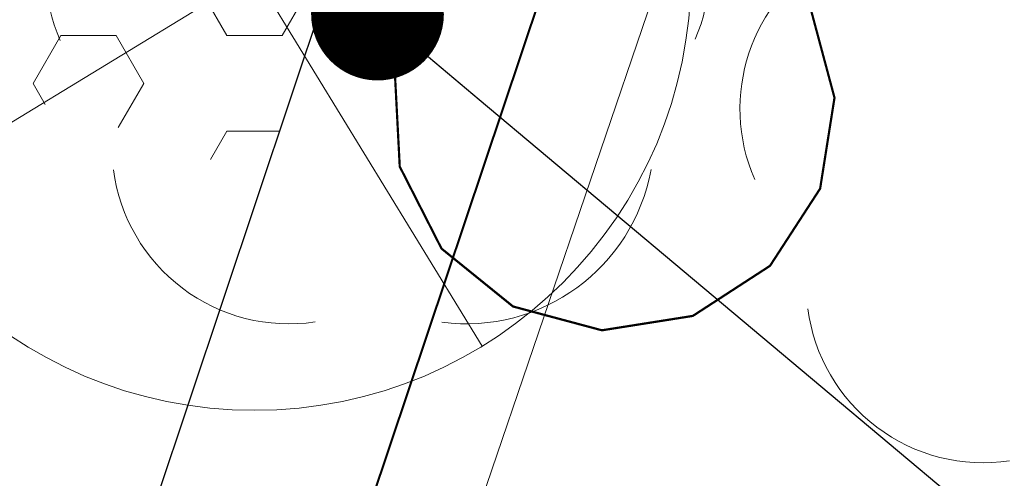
# Model space of a CAD drawing. Header units: metres. Extents: x 6599773 to 13199707, y 5688499 to 11377233.
# Tile 73 of 256: x 6599921.61 to 6599923.84, y 5688754.28 to 5688755.31. Entities that reach past the tile are written whole.
import ezdxf
from ezdxf import colors
from ezdxf.entities.mleader import LeaderData, LeaderLine
from ezdxf.math import Vec2, Vec3

# ---------------------------------------------------------------- set-up
doc = ezdxf.new("R2010")
doc.units = ezdxf.units.M
doc.header["$MEASUREMENT"] = 0
for name, pattern in [('1', [0]), ('9', [1, 0, -1]), ('BTO', [0]), ('BUF', [0]), ('UPT', [0])]:
    doc.linetypes.add(name, pattern=pattern)
doc.layers.get('0').update_dxf_attribs({"linetype": 'CONTINUOUS', "lineweight": 5})
for name, color, linetype, lineweight in [('_kolor chodnik', 50, '1', 0), ('_kolor umocn', 7, '1', 5), ('_kolor zjazdy kostka', 7, '1', 0), ('_kolor ścieżka', 10, '1', 0), ('_linie rozgran', 100, '9', 90), ('_opis drzewa', 7, 'BUF', 25), ('_opiskd', 14, 'CONTINUOUS', 15), ('_row', 150, 'CONTINUOUS', 30), ('_wycinka', 10, 'BUF', 15), ('OTZ_L_1', 7, 'CONTINUOUS', 5), ('OTZ_T_0', 7, 'CONTINUOUS', 13), ('UTTPOM_L_0', 30, 'UPT', 9)]:
    doc.layers.add(name, color=color, linetype=linetype, lineweight=lineweight)
doc.layers.add('_kolor jezdnia', color=7, linetype='1', lineweight=0, true_color=0x00dbdb)
doc.layers.add('_podział mój', color=7, linetype='BTO', lineweight=40, true_color=0xdb70ff)
doc.styles.add('opis drzewa', font='ARIALN.TTF', dxfattribs={"width": 0.7, "height": 1.6})
pattern_1 = [(45, (0, 0), (-0.1767766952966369, 0.1767766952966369), []), (135, (0, 0), (-0.1767766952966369, -0.1767766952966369), [])]

# ---------------------------------------------------------------- blocks, each defined once
blk = doc.blocks.new('ddddd')
at = {"layer": '_wycinka'}
for p, q in [((6600244.106448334, 5690836.218476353), (6600245.135551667, 5690834.535523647)), ((6600245.462476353, 5690835.891551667), (6600243.779523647, 5690834.862448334))]:
    blk.add_line(p, q, dxfattribs=at)
blk.add_circle((6600244.621, 5690835.377), 0.986329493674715, dxfattribs=at)
blk = doc.blocks.new('_Dot')
at = {"color": 0, "linetype": 'ByBlock', "lineweight": -2}
blk.add_line((-0.5, 0), (-1, 0), dxfattribs=at)
at = {"color": 0, "linetype": 'ByBlock', "const_width": 0.5}
blk.add_lwpolyline([(-0.25, 0, 1), (0.25, 0, 1)], format="xyb", close=True, dxfattribs=at)
blk = doc.blocks.new('922')
at = {"layer": 'OTZ_T_0', "color": 0}
blk.add_circle((0, 0), 0.05, dxfattribs=at)
for centre, radius, start, end in [((0, 0.35), 0.4, 50.114, 129.886), ((-0.35, 0.1), 0.4, 119.84816, 203.51949), ((0.35, 0.1), 0.4, 336.88451, 60.15184), ((-0.2, -0.3), 0.4, 187.477, 278.47884), ((0.2, -0.275), 0.425, 262.6459300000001, 349.62892)]:
    blk.add_arc(centre, radius, start, end, dxfattribs=at)
blk = doc.blocks.new('2_OTZK')
at = {"color": 7, "const_width": 0.005000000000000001}
blk.add_lwpolyline([(-0.6431084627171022, 0.6411612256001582), (-0.8175084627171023, 0.5279612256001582), (-1.022908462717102, 0.4954612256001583), (-1.223708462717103, 0.5492612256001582), (-1.385308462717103, 0.6800612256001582), (-1.479708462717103, 0.8653612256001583), (-1.490508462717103, 1.072961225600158), (-1.416008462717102, 1.267061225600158), (-1.269008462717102, 1.414061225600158), (-1.074908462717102, 1.488561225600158), (-0.8673084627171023, 1.477761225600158), (-0.6820084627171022, 1.383361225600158), (-0.5512084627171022, 1.221761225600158), (-0.4974084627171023, 1.020961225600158), (-0.5299084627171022, 0.8155612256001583), (-0.6431084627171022, 0.6411612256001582)], dxfattribs=at)

msp = doc.modelspace()

# ---------------------------------------------------------------- hatches: boundary and pattern name
at = {"layer": '_kolor chodnik'}
h = msp.add_hatch(dxfattribs=at)
h.set_pattern_fill('ANSI37', color=256, scale=2)
h.set_pattern_definition(pattern_1)
h.paths.add_polyline_path([(6599849.938171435, 5688542.085872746), (6599852.232147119, 5688548.938742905), (6599853.573135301, 5688548.489851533), (6599853.827082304, 5688549.248475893), (6599851.793849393, 5688549.929093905), (6599849.895278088, 5688548.982823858), (6599847.823506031, 5688542.793750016)])
edge = h.paths.add_edge_path()
edge.add_line((6600018.106075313, 5689087.454911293), (6600022.42781917, 5689091.229234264))
edge.add_line((6600022.42781917, 5689091.229234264), (6600020.233254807, 5689093.742094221))
edge.add_line((6600020.233254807, 5689093.742094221), (6600017.159471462, 5689091.057656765))
edge.add_arc((6600023.275194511, 5689085.3851404), 8.341433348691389, 137.1531559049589, 148.8016577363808)
edge.add_line((6600016.140105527, 5689089.706021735), (6600018.106075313, 5689087.454911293))
h.paths.add_polyline_path([(6600038.501784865, 5689187.592294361), (6600037.906968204, 5689187.700586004), (6600037.63829624, 5689186.224843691), (6600038.240083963, 5689186.115282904)])
h.paths.add_polyline_path([(6600069.098302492, 5689360.276020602), (6600068.321239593, 5689360.413462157), (6600068.064048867, 5689358.936495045), (6600068.836639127, 5689358.799546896)])
h.paths.add_polyline_path([(6600082.393785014, 5689362.950258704), (6600082.941124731, 5689366.103121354), (6600081.481377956, 5689366.361351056), (6600080.923159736, 5689363.210828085)])
h.paths.add_polyline_path([(6600074.022236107, 5689388.065861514), (6600072.983907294, 5689388.249860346), (6600072.723374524, 5689386.77253894), (6600073.760538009, 5689386.588865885)])
h.paths.add_polyline_path([(6600105.613104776, 5689486.405659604), (6600106.749499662, 5689489.711933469), (6600105.298891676, 5689490.233346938), (6600104.143487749, 5689486.917306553)], flags=17)
h.paths.add_polyline_path([(6600132.519778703, 5689678.737346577), (6600131.761827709, 5689678.896110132), (6600131.444670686, 5689677.429261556), (6600132.212256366, 5689677.269208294)])
h.paths.add_polyline_path([(6600156.649397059, 5689798.7449027), (6600156.48800471, 5689797.958860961), (6600157.450195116, 5689797.757316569), (6600157.615023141, 5689798.542205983)])
h.paths.add_polyline_path([(6600189.055358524, 5689948.643107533), (6600187.902868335, 5689948.884512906), (6600187.600024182, 5689947.417400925), (6600188.748131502, 5689947.176379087)])
edge = h.paths.add_edge_path()
edge.add_line((6600204.459383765, 5690032.969035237), (6600204.153258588, 5690031.227801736))
edge.add_arc((6600202.328347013, 5690027.299936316), 4.331100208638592, 41.85300125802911, 65.08011549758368, ccw=False)
edge.add_arc((6600032.90393149, 5690051.979071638), 174.020003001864, 352.8070218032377, 353.495463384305)
edge.add_arc((6600202.372679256, 5690027.343587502), 5.999999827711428, 55.12102442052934, 69.64815978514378)
edge = h.paths.add_edge_path()
edge.add_line((6600205.046027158, 5690040.265402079), (6600204.972740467, 5690038.483452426))
edge.add_arc((6600203.986269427, 5690044.401803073), 5.999999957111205, 279.4630688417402, 294.9140560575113)
edge.add_line((6600206.513819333, 5690038.960158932), (6600206.607027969, 5690041.030672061))
edge.add_arc((6600203.986269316, 5690044.401803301), 4.270000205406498, 284.3702444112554, 307.86193139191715, ccw=False)
edge = h.paths.add_edge_path()
edge.add_arc((6600203.547470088, 5690044.558759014), 6.446878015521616, 324.4350091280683, 356.2013368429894, ccw=False)
edge.add_arc((6600203.986269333, 5690044.401803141), 6.00000007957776, 323.2169970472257, 357.4193489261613)
h.paths.add_polyline_path([(6600208.910055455, 5690121.713696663), (6600208.146285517, 5690121.748120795), (6600207.125602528, 5690121.794124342), (6600209.971605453, 5690121.665851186)])
edge = h.paths.add_edge_path()
edge.add_line((6600238.769818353, 5690481.648294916), (6600240.338176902, 5690490.873746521))
edge.add_line((6600240.338176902, 5690490.873746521), (6600241.251295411, 5690510.829461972))
edge.add_line((6600241.251295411, 5690510.829461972), (6600239.524022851, 5690510.928942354))
edge.add_line((6600239.524022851, 5690510.928942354), (6600238.633343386, 5690491.167757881))
edge.add_line((6600238.633343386, 5690491.167757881), (6600234.579716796, 5690467.661262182))
edge.add_line((6600234.579716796, 5690467.661262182), (6600234.449796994, 5690464.966873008))
edge.add_arc((6600242.443669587, 5690464.607462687), 8.00194818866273, 177.4256738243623, 268.2543056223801)
edge.add_line((6600242.199903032, 5690456.609228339), (6600242.216657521, 5690457.359274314))
edge.add_line((6600242.216657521, 5690457.359274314), (6600242.305257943, 5690458.836738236))
edge.add_arc((6600242.444504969, 5690464.607952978), 5.772894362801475, 177.0298084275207, 268.6178439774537, ccw=False)
edge.add_line((6600236.679365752, 5690464.907083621), (6600236.951876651, 5690470.95443634))
edge.add_line((6600236.951876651, 5690470.95443634), (6600238.150786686, 5690478.210832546))
edge.add_line((6600238.150786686, 5690478.210832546), (6600238.769818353, 5690481.648294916))
h.paths.add_polyline_path([(6600238.769818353, 5690481.648294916), (6600238.150786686, 5690478.210832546), (6600239.670056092, 5690477.930590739), (6600240.266710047, 5690481.376366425)], flags=17)
edge = h.paths.add_edge_path()
edge.add_line((6600223.366500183, 5690460.339976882), (6600223.276803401, 5690457.948865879))
edge.add_arc((6600221.105749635, 5690465.64864014), 7.999999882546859, 285.7465040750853, 299.8464885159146)
edge.add_line((6600225.08717264, 5690458.709744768), (6600225.240084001, 5690461.623695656))
edge.add_arc((6600221.105749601, 5690465.648640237), 5.769999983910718, 293.06724420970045, 315.7681070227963, ccw=False)
edge = h.paths.add_edge_path()
edge.add_arc((6600220.025145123, 5690444.676291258), 5.77000016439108, 37.996647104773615, 59.94382588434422, ccw=False)
edge.add_line((6600224.572175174, 5690448.22839199), (6600224.817793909, 5690451.081798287))
edge.add_arc((6600220.025145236, 5690444.676291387), 7.999999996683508, 53.19588653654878, 68.15166733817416)
edge.add_line((6600223.00235276, 5690452.101669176), (6600222.91504296, 5690449.670427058))
edge = h.paths.add_edge_path()
edge.add_arc((6600221.105749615, 5690465.648640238), 7.999999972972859, 328.0222308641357, 357.0132597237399)
edge.add_line((6600229.094882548, 5690465.23180147), (6600229.218816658, 5690467.593604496))
edge.add_line((6600229.218816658, 5690467.593604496), (6600228.218919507, 5690467.645774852))
edge.add_line((6600228.218919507, 5690467.645774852), (6600227.891778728, 5690461.411918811))
h.paths.add_polyline_path([(6600200.980142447, 5690012.236744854), (6600202.31727834, 5690011.956662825), (6600202.522293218, 5690012.935421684), (6600201.182321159, 5690013.216097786)])
h.paths.add_polyline_path([(6600196.457878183, 5689983.98337835), (6600195.202332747, 5689984.246370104), (6600194.899091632, 5689982.777335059), (6600196.150355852, 5689982.515240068)])
edge = h.paths.add_edge_path()
edge.add_line((6600112.305909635, 5689517.99101877), (6600112.691041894, 5689519.807934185))
edge.add_line((6600112.691041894, 5689519.807934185), (6600113.245521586, 5689522.423769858))
edge.add_line((6600113.245521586, 5689522.423769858), (6600111.553124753, 5689522.782507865))
edge.add_line((6600111.553124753, 5689522.782507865), (6600107.405864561, 5689503.217226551))
edge.add_line((6600107.405864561, 5689503.217226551), (6600099.494506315, 5689480.361667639))
edge.add_line((6600099.494506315, 5689480.361667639), (6600099.182814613, 5689478.891218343))
edge.add_arc((6600107.008997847, 5689477.232359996), 8.000059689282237, 168.0325629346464, 257.7529108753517)
edge.add_line((6600105.311960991, 5689469.414366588), (6600105.784990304, 5689471.593619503))
edge.add_arc((6600107.008927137, 5689477.232314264), 5.769999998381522, 168.0321375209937, 257.7533362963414, ccw=False)
edge.add_line((6600101.364343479, 5689478.42879883), (6600101.647245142, 5689479.76342708))
edge.add_line((6600101.647245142, 5689479.76342708), (6600104.143487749, 5689486.917306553))
edge.add_line((6600104.143487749, 5689486.917306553), (6600105.298891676, 5689490.233346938))
edge.add_line((6600105.298891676, 5689490.233346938), (6600108.240043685, 5689498.809726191))
edge.add_line((6600108.240043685, 5689498.809726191), (6600112.305909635, 5689517.99101877))
h.paths.add_polyline_path([(6600136.009573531, 5689645.499114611), (6600138.333647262, 5689645.012304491), (6600138.661671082, 5689646.578318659), (6600134.869459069, 5689647.372651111)])
at = {"layer": '_kolor jezdnia'}
h = msp.add_hatch(dxfattribs=at)
h.set_pattern_fill('ANSI37', color=256, scale=2.2)
h.set_pattern_definition([(311.9999999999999, (0, 0), (0.2043648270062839, 0.1840109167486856), []), (41.99999999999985, (0, 0), (-0.1840109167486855, 0.2043648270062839), [])])
edge = h.paths.add_edge_path()
edge.add_line((6599833.066047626, 5688539.933393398), (6599850.649511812, 5688527.983462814))
edge.add_arc((6599857.337592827, 5688536.653968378), 10.95025544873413, 169.5012687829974, 232.3548431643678, ccw=False)
edge.add_arc((6599858.085851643, 5688536.618142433), 11.69295282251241, 162.2507788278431, 169.9967502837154, ccw=False)
edge.add_line((6599846.949484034, 5688540.182754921), (6599847.823506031, 5688542.793750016))
edge.add_line((6599847.823506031, 5688542.793750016), (6599849.895278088, 5688548.982823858))
edge.add_line((6599849.895278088, 5688548.982823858), (6599852.434748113, 5688556.56906746))
edge.add_line((6599852.434748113, 5688556.56906746), (6599928.48625871, 5688783.760284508))
edge.add_line((6599928.48625871, 5688783.760284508), (6599931.025728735, 5688791.34652811))
edge.add_line((6599931.025728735, 5688791.34652811), (6599996.657773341, 5688987.411326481))
edge.add_line((6599996.657773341, 5688987.411326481), (6599999.197243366, 5688994.997570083))
edge.add_line((6599999.197243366, 5688994.997570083), (6600021.930100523, 5689062.908193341))
edge.add_line((6600021.930100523, 5689062.908193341), (6600017.620224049, 5689067.371531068))
edge.add_line((6600017.620224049, 5689067.371531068), (6600016.714558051, 5689064.654078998))
edge.add_line((6600016.714558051, 5689064.654078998), (6600012.423620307, 5689051.835617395))
edge.add_line((6600012.423620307, 5689051.835617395), (6600009.884150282, 5689044.249373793))
edge.add_line((6600009.884150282, 5689044.249373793), (6599977.53516164, 5688947.612159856))
edge.add_line((6599977.53516164, 5688947.612159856), (6599974.995691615, 5688940.025916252))
edge.add_line((6599974.995691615, 5688940.025916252), (6599942.096912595, 5688841.746295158))
edge.add_line((6599942.096912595, 5688841.746295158), (6599939.557442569, 5688834.160051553))
edge.add_line((6599939.557442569, 5688834.160051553), (6599882.679288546, 5688664.246042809))
edge.add_line((6599882.679288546, 5688664.246042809), (6599880.139818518, 5688656.659799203))
edge.add_line((6599880.139818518, 5688656.659799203), (6599852.464543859, 5688573.984527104))
edge.add_line((6599852.464543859, 5688573.984527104), (6599842.470137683, 5688544.127903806))
edge.add_arc((6599835.706422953, 5688546.652910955), 7.219660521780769, 248.54809133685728, 339.52856074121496, ccw=False)
h.paths.add_polyline_path([(6600044.653202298, 5689172.271628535), (6600046.276244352, 5689181.431901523), (6600047.759199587, 5689189.801539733), (6600051.0603021, 5689208.432603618), (6600052.368792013, 5689215.817578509), (6600054.808584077, 5689229.587499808), (6600056.11707399, 5689236.972474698), (6600057.346666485, 5689243.912161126), (6600058.655146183, 5689251.297078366), (6600058.831439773, 5689252.292060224), (6600060.098987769, 5689259.445963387), (6600060.139929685, 5689259.677035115), (6600061.407468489, 5689266.830886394), (6600072.329030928, 5689328.470998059), (6600073.637511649, 5689335.855921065), (6600077.337304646, 5689356.73715072), (6600078.820259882, 5689365.106788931), (6600081.142794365, 5689378.214921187), (6600082.53851694, 5689386.092227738), (6600095.187867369, 5689457.483787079), (6600091.082877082, 5689465.8405575), (6600089.043088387, 5689454.328211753), (6600087.870641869, 5689447.711051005), (6600087.560133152, 5689445.958573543), (6600086.562151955, 5689440.326076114), (6600082.433200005, 5689417.022719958), (6600080.95024477, 5689408.65308175), (6600077.202698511, 5689387.502337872), (6600075.719743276, 5689379.132699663), (6600073.469199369, 5689366.430874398), (6600071.986244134, 5689358.061236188), (6600069.986864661, 5689346.776955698), (6600068.591142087, 5689338.899649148), (6600065.559290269, 5689321.78820693), (6600064.163567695, 5689313.91090038), (6600059.719426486, 5689288.828650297), (6600058.323703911, 5689280.951343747), (6600057.563846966, 5689276.662793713), (6600056.168124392, 5689268.785487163), (6600054.804920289, 5689261.091711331), (6600053.409197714, 5689253.214404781), (6600053.264817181, 5689252.399536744), (6600051.869094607, 5689244.522230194), (6600051.183555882, 5689240.653124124), (6600049.787833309, 5689232.775817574), (6600046.593849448, 5689214.749319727), (6600045.198126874, 5689206.872013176), (6600044.41754409, 5689202.466488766), (6600042.934588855, 5689194.096850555), (6600036.429952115, 5689157.38538759), (6600034.94699688, 5689149.01574938), (6600030.579776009, 5689124.367629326), (6600027.529365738, 5689107.151445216), (6600024.895072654, 5689094.014582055), (6600030.583685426, 5689094.264316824), (6600032.945013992, 5689106.191885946), (6600043.170247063, 5689163.901990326)])
edge = h.paths.add_edge_path()
edge.add_line((6600111.106812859, 5689535.144351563), (6600111.256844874, 5689535.85214863))
edge.add_line((6600111.256844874, 5689535.85214863), (6600112.915748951, 5689543.678261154))
edge.add_line((6600112.915748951, 5689543.678261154), (6600117.304772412, 5689564.384094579))
edge.add_line((6600117.304772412, 5689564.384094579), (6600119.067357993, 5689572.699339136))
edge.add_line((6600119.067357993, 5689572.699339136), (6600120.087667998, 5689577.512794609))
edge.add_line((6600120.087667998, 5689577.512794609), (6600121.64289057, 5689584.849775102))
edge.add_line((6600121.64289057, 5689584.849775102), (6600128.436769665, 5689616.900852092))
edge.add_line((6600128.436769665, 5689616.900852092), (6600129.991992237, 5689624.237832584))
edge.add_line((6600129.991992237, 5689624.237832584), (6600132.660554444, 5689636.827148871))
edge.add_line((6600132.660554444, 5689636.827148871), (6600133.208838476, 5689639.444704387))
edge.add_line((6600133.208838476, 5689639.444704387), (6600134.848957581, 5689647.274775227))
edge.add_line((6600134.848957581, 5689647.274775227), (6600138.97649476, 5689666.979995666))
edge.add_line((6600138.97649476, 5689666.979995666), (6600140.51410642, 5689674.320687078))
edge.add_line((6600140.51410642, 5689674.320687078), (6600145.209128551, 5689696.735129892))
edge.add_line((6600145.209128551, 5689696.735129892), (6600146.746740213, 5689704.075821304))
edge.add_line((6600146.746740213, 5689704.075821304), (6600151.462308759, 5689726.588354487))
edge.add_line((6600151.462308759, 5689726.588354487), (6600152.999920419, 5689733.929045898))
edge.add_line((6600152.999920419, 5689733.929045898), (6600155.244070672, 5689744.642813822))
edge.add_line((6600155.244070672, 5689744.642813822), (6600156.781682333, 5689751.983505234))
edge.add_line((6600156.781682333, 5689751.983505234), (6600161.635515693, 5689775.156126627))
edge.add_line((6600161.635515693, 5689775.156126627), (6600163.378142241, 5689783.475576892))
edge.add_line((6600163.378142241, 5689783.475576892), (6600163.850769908, 5689785.731942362))
edge.add_line((6600163.850769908, 5689785.731942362), (6600167.028500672, 5689800.90270461))
edge.add_line((6600167.028500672, 5689800.90270461), (6600179.490888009, 5689860.399222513))
edge.add_line((6600179.490888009, 5689860.399222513), (6600181.233514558, 5689868.718672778))
edge.add_line((6600181.233514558, 5689868.718672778), (6600181.84713393, 5689871.648144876))
edge.add_line((6600181.84713393, 5689871.648144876), (6600183.38474559, 5689878.988836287))
edge.add_line((6600183.38474559, 5689878.988836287), (6600184.935818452, 5689886.393792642))
edge.add_line((6600184.935818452, 5689886.393792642), (6600186.575937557, 5689894.223863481))
edge.add_line((6600186.575937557, 5689894.223863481), (6600194.051338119, 5689929.912074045))
edge.add_line((6600194.051338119, 5689929.912074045), (6600195.691457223, 5689937.742144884))
edge.add_line((6600195.691457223, 5689937.742144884), (6600202.915799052, 5689972.231779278))
edge.add_line((6600202.915799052, 5689972.231779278), (6600204.555918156, 5689980.061850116))
edge.add_line((6600204.555918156, 5689980.061850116), (6600206.062781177, 5689987.255744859))
edge.add_line((6600206.062781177, 5689987.255744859), (6600207.702900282, 5689995.085815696))
edge.add_line((6600207.702900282, 5689995.085815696), (6600210.232559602, 5690007.162628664))
edge.add_line((6600210.232559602, 5690007.162628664), (6600211.694938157, 5690014.144150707))
edge.add_arc((6600028.177652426, 5690052.584442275), 187.5000004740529, 348.1696294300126, 357.4195276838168)
edge.add_line((6600215.487522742, 5690044.142720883), (6600208.310270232, 5690026.480446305))
edge.add_arc((6600032.903933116, 5690051.97907145), 177.2500013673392, 348.1696294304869, 351.7289130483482, ccw=False)
edge.add_line((6600206.38894146, 5690015.640182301), (6600205.966941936, 5690013.625519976))
edge.add_line((6600205.966941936, 5690013.625519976), (6600204.326822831, 5690005.795449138))
edge.add_line((6600204.326822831, 5690005.795449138), (6600197.076961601, 5689971.183982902))
edge.add_line((6600197.076961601, 5689971.183982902), (6600195.334335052, 5689962.864532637))
edge.add_line((6600195.334335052, 5689962.864532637), (6600193.44722506, 5689953.855305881))
edge.add_line((6600193.44722506, 5689953.855305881), (6600191.909227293, 5689946.512771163))
edge.add_line((6600191.909227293, 5689946.512771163), (6600185.49684423, 5689915.899498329))
edge.add_line((6600185.49684423, 5689915.899498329), (6600183.856521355, 5689908.068454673))
edge.add_line((6600183.856521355, 5689908.068454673), (6600182.066605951, 5689899.523243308))
edge.add_line((6600182.066605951, 5689899.523243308), (6600180.32407057, 5689891.204228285))
edge.add_line((6600180.32407057, 5689891.204228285), (6600174.320344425, 5689862.541919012))
edge.add_line((6600174.320344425, 5689862.541919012), (6600172.577809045, 5689854.222903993))
edge.add_line((6600172.577809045, 5689854.222903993), (6600163.663810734, 5689811.666703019))
edge.add_line((6600163.663810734, 5689811.666703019), (6600162.023782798, 5689803.837067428))
edge.add_line((6600162.023782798, 5689803.837067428), (6600160.924220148, 5689798.587659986))
edge.add_line((6600160.924220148, 5689798.587659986), (6600159.279208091, 5689790.734229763))
edge.add_line((6600159.279208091, 5689790.734229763), (6600157.107250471, 5689780.365115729))
edge.add_line((6600157.107250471, 5689780.365115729), (6600155.462238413, 5689772.511685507))
edge.add_line((6600155.462238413, 5689772.511685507), (6600153.380318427, 5689762.572418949))
edge.add_line((6600153.380318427, 5689762.572418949), (6600151.735124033, 5689754.718118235))
edge.add_line((6600151.735124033, 5689754.718118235), (6600148.586504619, 5689739.686336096))
edge.add_line((6600148.586504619, 5689739.686336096), (6600146.885007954, 5689731.563243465))
edge.add_line((6600146.885007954, 5689731.563243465), (6600141.75088822, 5689707.052510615))
edge.add_line((6600141.75088822, 5689707.052510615), (6600140.110896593, 5689699.223048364))
edge.add_line((6600140.110896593, 5689699.223048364), (6600133.483561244, 5689667.583574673))
edge.add_line((6600133.483561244, 5689667.583574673), (6600131.860394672, 5689659.834436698))
edge.add_line((6600131.860394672, 5689659.834436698), (6600131.740984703, 5689659.26436315))
edge.add_line((6600131.740984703, 5689659.26436315), (6600130.117814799, 5689651.515209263))
edge.add_line((6600130.117814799, 5689651.515209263), (6600127.278733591, 5689637.961189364))
edge.add_line((6600127.278733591, 5689637.961189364), (6600126.924568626, 5689636.290366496))
edge.add_line((6600126.924568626, 5689636.290366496), (6600125.166244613, 5689627.995226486))
edge.add_line((6600125.166244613, 5689627.995226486), (6600118.009503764, 5689594.232298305))
edge.add_line((6600118.009503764, 5689594.232298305), (6600116.251179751, 5689585.937158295))
edge.add_line((6600116.251179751, 5689585.937158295), (6600113.665314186, 5689573.737975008))
edge.add_line((6600113.665314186, 5689573.737975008), (6600111.898534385, 5689565.402943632))
edge.add_line((6600111.898534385, 5689565.402943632), (6600104.889982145, 5689532.33911599))
edge.add_line((6600104.889982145, 5689532.33911599), (6600103.226635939, 5689524.492047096))
edge.add_line((6600103.226635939, 5689524.492047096), (6600096.623876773, 5689493.342605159))
edge.add_line((6600096.623876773, 5689493.342605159), (6600094.968986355, 5689485.53542763))
edge.add_line((6600094.968986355, 5689485.53542763), (6600094.300101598, 5689482.379870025))
edge.add_line((6600094.300101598, 5689482.379870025), (6600099.182814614, 5689478.891218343))
edge.add_line((6600099.182814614, 5689478.891218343), (6600099.494506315, 5689480.361667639))
edge.add_line((6600099.494506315, 5689480.361667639), (6600111.106812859, 5689535.144351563))
edge = h.paths.add_edge_path()
edge.add_arc((6600239.213891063, 5690851.4003676), 10.0000000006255, -2.8342403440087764, 76.13703556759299, ccw=False)
edge.add_line((6600249.201658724, 5690850.905901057), (6600249.082723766, 5690848.503524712))
edge.add_line((6600249.082723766, 5690848.503524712), (6600247.016487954, 5690806.767468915))
edge.add_line((6600247.016487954, 5690806.767468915), (6600246.092398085, 5690789.152178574))
edge.add_line((6600246.092398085, 5690789.152178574), (6600233.768116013, 5690572.015170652))
edge.add_line((6600233.768116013, 5690572.015170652), (6600228.959056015, 5690465.29620206))
edge.add_line((6600228.959056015, 5690465.29620206), (6600234.588724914, 5690465.017134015))
edge.add_line((6600234.588724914, 5690465.017134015), (6600239.26254019, 5690571.767576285))
edge.add_line((6600239.26254019, 5690571.767576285), (6600252.505038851, 5690806.400146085))
edge.add_line((6600252.505038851, 5690806.400146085), (6600254.569211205, 5690848.094521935))
edge.add_arc((6600262.559425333, 5690847.6989487), 7.999999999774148, 76.13703557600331, 177.1657596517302, ccw=False)
edge.add_line((6600264.476229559, 5690855.465921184), (6600241.609896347, 5690861.109083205))
edge = h.paths.add_edge_path()
edge.add_line((6600250.031475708, 5690451.625307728), (6600250.231741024, 5690455.772579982))
edge.add_line((6600250.231741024, 5690455.772579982), (6600246.257763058, 5690456.417303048))
edge.add_line((6600246.257763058, 5690456.417303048), (6600242.171761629, 5690456.61060902))
edge.add_arc((6600242.563100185, 5690464.586983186), 7.985968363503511, 176.9123644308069, 267.1911945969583, ccw=False)
edge.add_line((6600234.588724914, 5690465.017134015), (6600228.959056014, 5690465.29620206))
edge.add_arc((6600220.965133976, 5690465.657286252), 8.002072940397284, 267.8289300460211, 357.413716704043, ccw=False)
edge.add_line((6600220.661989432, 5690457.660957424), (6600212.406915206, 5690458.119572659))
edge.add_line((6600212.406915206, 5690458.119572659), (6600208.431872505, 5690457.817501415))
edge.add_line((6600208.431872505, 5690457.817501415), (6600208.233912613, 5690454.548331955))
edge.add_line((6600208.233912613, 5690454.548331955), (6600212.129565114, 5690453.127270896))
edge.add_line((6600212.129565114, 5690453.127270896), (6600218.640548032, 5690452.76554962))
edge.add_line((6600218.640548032, 5690452.76554962), (6600216.486747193, 5690452.885205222))
edge.add_line((6600216.486747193, 5690452.885205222), (6600220.46890539, 5690452.663974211))
edge.add_arc((6600220.025145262, 5690444.676291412), 7.999999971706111, -0.3386579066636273, 86.8201700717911, ccw=False)
edge.add_line((6600228.025005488, 5690444.629006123), (6600227.803602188, 5690439.649256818))
edge.add_line((6600227.803602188, 5690439.649256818), (6600226.885525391, 5690435.936828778))
edge.add_line((6600226.885525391, 5690435.936828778), (6600225.534849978, 5690405.967249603))
edge.add_line((6600225.534849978, 5690405.967249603), (6600226.115199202, 5690402.187514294))
edge.add_line((6600226.115199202, 5690402.187514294), (6600213.445139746, 5690121.008786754))
edge.add_line((6600213.445139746, 5690121.008786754), (6600213.352800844, 5690118.960058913))
edge.add_line((6600213.352800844, 5690118.960058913), (6600209.980184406, 5690044.131649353))
edge.add_arc((6600203.986269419, 5690044.401803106), 5.999999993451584, 257.4162346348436, 357.41934921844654, ccw=False)
edge.add_line((6600202.679069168, 5690038.545931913), (6600201.589735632, 5690033.666039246))
edge.add_line((6600201.589735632, 5690033.666039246), (6600203.67987942, 5690033.199458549))
edge.add_arc((6600202.372679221, 5690027.343587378), 5.999999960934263, -8.27108729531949, 77.41623506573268, ccw=False)
edge.add_line((6600208.310270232, 5690026.480446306), (6600215.487522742, 5690044.142720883))
edge.add_line((6600215.487522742, 5690044.142720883), (6600216.199687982, 5690059.944661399))
edge.add_line((6600216.199687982, 5690059.944661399), (6600216.537356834, 5690067.437056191))
edge.add_line((6600216.537356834, 5690067.437056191), (6600223.893528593, 5690230.66011469))
edge.add_line((6600223.893528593, 5690230.66011469), (6600224.231197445, 5690238.152509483))
edge.add_line((6600224.231197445, 5690238.152509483), (6600233.507835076, 5690443.987992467))
edge.add_arc((6600241.499722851, 5690443.627812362), 7.999999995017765, 87.29208981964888, 177.4195277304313, ccw=False)
edge.add_line((6600241.877677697, 5690451.618879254), (6600246.021541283, 5690451.422886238))
edge.add_line((6600246.021541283, 5690451.422886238), (6600246.427694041, 5690451.443388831))
edge.add_line((6600246.427694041, 5690451.443388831), (6600246.793970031, 5690451.461878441))
edge.add_line((6600246.793970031, 5690451.461878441), (6600250.031475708, 5690451.625307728))
edge = h.paths.add_edge_path()
edge.add_line((6600007.33756506, 5689086.20374581), (6600006.980466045, 5689080.740822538))
edge.add_line((6600006.980466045, 5689080.740822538), (6600007.229745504, 5689080.720859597))
edge.add_line((6600007.229745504, 5689080.720859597), (6600008.093335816, 5689080.601653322))
edge.add_line((6600008.093335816, 5689080.601653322), (6600008.702681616, 5689080.53831051))
edge.add_arc((6600008.140193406, 5689070.554142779), 9.999999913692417, -18.557800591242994, 86.77547804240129, ccw=False)
edge.add_line((6600017.620224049, 5689067.371531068), (6600021.930100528, 5689062.908193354))
edge.add_arc((6599734.83819726, 5689159.011261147), 302.7499967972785, 341.4922000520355, 343.8640860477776)
edge.add_arc((6600034.895369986, 5689072.315877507), 9.581213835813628, 98.63328270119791, 164.5273290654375, ccw=False)
edge.add_line((6600033.457137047, 5689081.788529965), (6600033.832640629, 5689081.798737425))
edge.add_line((6600033.832640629, 5689081.798737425), (6600034.422462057, 5689082.05700874))
edge.add_line((6600034.422462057, 5689082.05700874), (6600036.833623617, 5689082.139040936))
edge.add_line((6600036.833623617, 5689082.139040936), (6600036.730225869, 5689087.148851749))
edge.add_line((6600036.730225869, 5689087.148851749), (6600036.579860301, 5689087.134303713))
edge.add_arc((6600036.479565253, 5689093.136286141), 6.002820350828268, 169.1687651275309, 270.9573417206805, ccw=False)
edge.add_line((6600030.583685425, 5689094.264316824), (6600024.895072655, 5689094.014582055))
edge.add_arc((6600015.200558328, 5689096.162123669), 9.929528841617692, 271.0943432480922, 347.5094668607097, ccw=False)
edge.add_arc((6600014.909438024, 5689089.646776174), 3.446070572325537, 264.4236009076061, 278.0194998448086, ccw=False)
edge.add_line((6600014.574573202, 5689086.217014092), (6600014.299554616, 5689086.232508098))
edge.add_line((6600014.299554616, 5689086.232508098), (6600010.474232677, 5689086.448019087))
edge.add_line((6600010.474232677, 5689086.448019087), (6600007.33756506, 5689086.20374581))
edge = h.paths.add_edge_path()
edge.add_line((6600105.490725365, 5689463.953528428), (6600106.927559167, 5689464.047234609))
edge.add_line((6600106.927559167, 5689464.047234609), (6600107.835, 5689468.66))
edge.add_line((6600107.835, 5689468.66), (6600105.311960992, 5689469.414366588))
edge.add_arc((6600107.008997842, 5689477.232359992), 8.000059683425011, 168.0325628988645, 257.7529109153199, ccw=False)
edge.add_line((6600099.182814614, 5689478.891218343), (6600094.300101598, 5689482.379870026))
edge.add_arc((6600586.245114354, 5689378.10423892), 502.8750369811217, 168.032376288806, 169.9522165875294)
edge.add_line((6600091.082877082, 5689465.8405575), (6600095.187867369, 5689457.483787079))
edge.add_arc((6600103.06517392, 5689456.088064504), 8.000000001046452, 77.7533362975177, 169.9524553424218, ccw=False)
edge.add_line((6600104.762140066, 5689463.906012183), (6600105.490725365, 5689463.953528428))
at = {"layer": '_kolor umocn', "ltscale": 0.5}
h = msp.add_hatch(dxfattribs=at)
h.set_pattern_fill('HEX', color=256)
h.set_pattern_definition([(0, (-314.5427416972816, -1949.827712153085), (0, 0.2165063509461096), [0.125, -0.25]), (120, (-314.5427416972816, -1949.827712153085), (-0.1875, -0.1082531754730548), [0.1249999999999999, -0.2499999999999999]), (59.99999999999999, (-314.4177416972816, -1949.827712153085), (-0.1875, 0.1082531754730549), [0.125, -0.25])])
h.paths.add_polyline_path([(6599922.983148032, 5688757.397327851), (6599920.72107004, 5688758.200379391), (6599919.898920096, 5688755.744343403), (6599922.165727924, 5688754.955421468)])
at = {"layer": '_kolor zjazdy kostka'}
h = msp.add_hatch(dxfattribs=at)
h.set_pattern_fill('ANSI37', color=256, scale=2)
h.set_pattern_definition(pattern_1)
h.paths.add_polyline_path([(6600244.137440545, 5690813.934732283), (6600242.369522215, 5690814.022127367), (6600242.097568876, 5690808.528921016), (6600243.865482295, 5690808.44142671)])
h.paths.add_polyline_path([(6600247.012128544, 5690806.679412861), (6600247.44273645, 5690815.377295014), (6600247.393289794, 5690814.378518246), (6600247.113277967, 5690808.722537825)])
h.paths.add_polyline_path([(6600242.297085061, 5690788.088808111), (6600240.958726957, 5690788.155683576), (6600240.648818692, 5690782.664569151), (6600241.987258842, 5690782.599147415)])
h.paths.add_polyline_path([(6600245.558275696, 5690780.919298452), (6600246.037231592, 5690789.405686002), (6600244.985820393, 5690788.453468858), (6600244.612601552, 5690781.981345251)])
h.paths.add_polyline_path([(6600241.348405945, 5690723.711515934), (6600242.272017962, 5690722.691689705), (6600242.749709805, 5690731.155680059), (6600241.698138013, 5690730.203317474), (6600241.472690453, 5690726.27550499)])
h.paths.add_polyline_path([(6600225.772794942, 5690394.589141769), (6600224.731429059, 5690393.637598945), (6600224.461246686, 5690387.644646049), (6600225.412923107, 5690386.603142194)])
h.paths.add_polyline_path([(6600223.012390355, 5690333.280720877), (6600223.372595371, 5690341.272607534), (6600222.32835346, 5690340.318436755), (6600222.058239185, 5690334.324941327)])
h.paths.add_polyline_path([(6600215.496388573, 5690166.390602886), (6600215.856593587, 5690174.382489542), (6600214.812834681, 5690173.428760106), (6600214.542018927, 5690167.435062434)])
h.paths.add_polyline_path([(6600212.446537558, 5690121.053392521), (6600213.399499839, 5690120.010473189), (6600213.788744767, 5690128.503024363), (6600212.745135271, 5690127.54943145)])
h.paths.add_polyline_path([(6600209.977420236, 5690121.665589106), (6600210.225142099, 5690127.162117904), (6600207.346107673, 5690127.291879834), (6600207.119593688, 5690121.794395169)])
h.paths.add_polyline_path([(6600207.950178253, 5690070.725854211), (6600204.880846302, 5690070.828947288), (6600204.643784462, 5690065.333808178), (6600207.702521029, 5690065.204598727)])
h.paths.add_polyline_path([(6600200.981479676, 5690012.236464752), (6600199.969248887, 5690007.339980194), (6600201.282587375, 5690007.064882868), (6600202.31726072, 5690011.956666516)])
h.paths.add_polyline_path([(6600193.613960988, 5689970.406358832), (6600192.398010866, 5689970.660657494), (6600191.286205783, 5689965.274578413), (6600192.486379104, 5689965.023185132)])
h.paths.add_polyline_path([(6600189.061271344, 5689948.671423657), (6600189.984133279, 5689953.050774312), (6600188.818902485, 5689953.32186217), (6600187.908781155, 5689948.91282903)])
h.paths.add_polyline_path([(6600180.976201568, 5689915.317449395), (6600179.952861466, 5689910.421322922), (6600181.008474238, 5689910.200199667), (6600182.033843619, 5689915.09540201)])
h.paths.add_polyline_path([(6600176.508279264, 5689893.538690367), (6600177.476023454, 5689893.335973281), (6600178.603605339, 5689898.719146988), (6600177.636002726, 5689898.922290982)])
h.paths.add_polyline_path([(6600179.28182965, 5689859.401159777), (6600180.522246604, 5689860.211927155), (6600181.057490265, 5689860.561775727), (6600183.598022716, 5689860.029600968), (6600184.726606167, 5689865.412570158), (6600182.186324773, 5689865.943033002), (6600181.604764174, 5689866.832779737), (6600181.024456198, 5689867.720610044)])
h.paths.add_polyline_path([(6600160.20081012, 5689810.862606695), (6600159.232772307, 5689811.065842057), (6600158.207991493, 5689806.171529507), (6600159.17573568, 5689805.968812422)])
h.paths.add_polyline_path([(6600156.493917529, 5689797.987177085), (6600155.463416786, 5689793.068691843), (6600156.431160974, 5689792.865974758), (6600157.461419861, 5689797.784520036)])
edge = h.paths.add_edge_path()
edge.add_arc((6600173.111981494, 5689800.679690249), 5.999999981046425, 204.6731153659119, 239.5411154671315, ccw=False)
edge.add_arc((6600173.162096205, 5689800.685330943), 6.047914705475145, 168.3203586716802, 204.5234866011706, ccw=False)
edge.add_line((6600167.239404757, 5689801.909666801), (6600163.65166784, 5689784.781499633))
edge.add_arc((6600169.524220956, 5689783.551410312), 5.999999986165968, 139.2146049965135, 168.1696294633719, ccw=False)
edge.add_arc((6600169.524220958, 5689783.551410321), 5.999999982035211, 96.80962310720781, 139.2146050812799, ccw=False)
edge.add_line((6600168.81279652, 5689789.509083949), (6600170.070461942, 5689795.507731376))
h.paths.add_polyline_path([(6600163.526364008, 5689776.866746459), (6600166.051243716, 5689776.337874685), (6600167.179826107, 5689781.720838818), (6600164.653945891, 5689782.24992016), (6600163.941148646, 5689783.340449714), (6600163.493329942, 5689784.025580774), (6600161.750703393, 5689775.706130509), (6600162.438017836, 5689776.155376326)])
h.paths.add_polyline_path([(6600152.614191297, 5689774.643430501), (6600153.639138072, 5689779.536616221), (6600152.646757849, 5689779.74492896), (6600151.646447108, 5689774.846147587)])
h.paths.add_polyline_path([(6600150.121074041, 5689767.466820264), (6600148.177624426, 5689758.167954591), (6600149.115997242, 5689757.971390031), (6600151.066362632, 5689767.268392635)])
h.paths.add_polyline_path([(6600142.970741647, 5689739.332500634), (6600141.888449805, 5689734.142420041), (6600144.036614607, 5689733.695518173), (6600145.123068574, 5689738.882330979)])
h.paths.add_polyline_path([(6600136.256357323, 5689701.052153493), (6600137.154085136, 5689700.864096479), (6600138.287960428, 5689706.274871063), (6600137.38649247, 5689706.464182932)])
h.paths.add_polyline_path([(6600130.081494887, 5689667.099389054), (6600129.212847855, 5689667.281639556), (6600128.083282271, 5689661.898895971), (6600128.953953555, 5689661.716447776)])
h.paths.add_polyline_path([(6600128.397394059, 5689659.030340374), (6600127.554144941, 5689659.207226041), (6600126.493408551, 5689653.810049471), (6600127.269860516, 5689653.647397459)])
h.paths.add_polyline_path([(6600134.990411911, 5689640.633636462), (6600137.30714639, 5689640.148363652), (6600138.339560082, 5689645.040620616), (6600136.015486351, 5689645.500958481), (6600135.435178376, 5689646.388788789), (6600134.8548704, 5689647.276619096), (6600133.214751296, 5689639.446548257), (6600134.102581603, 5689640.026856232)])
h.paths.add_polyline_path([(6600122.164164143, 5689634.294831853), (6600121.024067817, 5689628.914244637), (6600122.015114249, 5689628.705875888), (6600123.155614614, 5689634.086346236)])
h.paths.add_polyline_path([(6600114.542075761, 5689593.450769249), (6600113.493359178, 5689593.398339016), (6600112.364315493, 5689588.045694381), (6600113.29076438, 5689587.547532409)])
h.paths.add_polyline_path([(6600110.194543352, 5689572.941097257), (6600109.207819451, 5689573.148880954), (6600108.06771793, 5689567.768269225), (6600109.050143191, 5689567.53521504)])
h.paths.add_polyline_path([(6600119.083213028, 5689565.540446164), (6600119.089125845, 5689565.542290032), (6600121.462438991, 5689565.065690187), (6600122.598093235, 5689570.447168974), (6600120.229622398, 5689570.949214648), (6600119.651446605, 5689571.8119627), (6600119.073270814, 5689572.72765526), (6600117.310757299, 5689564.412754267)])
h.paths.add_polyline_path([(6600101.698666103, 5689532.937884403), (6600100.730666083, 5689533.141679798), (6600099.694214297, 5689528.250234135), (6600100.669121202, 5689528.045267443)])
h.paths.add_polyline_path([(6600094.06402112, 5689496.827028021), (6600093.080194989, 5689497.033910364), (6600092.036590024, 5689492.143967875), (6600093.038865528, 5689491.933250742)])
h.paths.add_polyline_path([(6600083.709836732, 5689453.749808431), (6600082.738586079, 5689448.336231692), (6600084.647281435, 5689448.027407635), (6600085.606840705, 5689453.416583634)])
h.paths.add_polyline_path([(6600084.434394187, 5689446.825895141), (6600083.731191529, 5689446.921126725), (6600082.928047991, 5689442.491821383), (6600083.649300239, 5689442.394910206)])
h.paths.add_polyline_path([(6600078.04194071, 5689410.721110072), (6600078.996952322, 5689416.137564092), (6600078.0548333, 5689416.304853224), (6600077.111232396, 5689410.886043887)])
h.paths.add_polyline_path([(6600072.911565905, 5689386.768652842), (6600071.96046622, 5689381.312635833), (6600072.800073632, 5689381.163221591), (6600073.76645083, 5689386.590709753)])
h.paths.add_polyline_path([(6600082.887400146, 5689379.432062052), (6600085.278102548, 5689379.034943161), (6600086.160383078, 5689383.956496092), (6600083.759726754, 5689384.355378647), (6600083.152078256, 5689385.224725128), (6600082.544429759, 5689386.094071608), (6600081.148707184, 5689378.216765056), (6600082.018053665, 5689378.824413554)])
h.paths.add_polyline_path([(6600080.731401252, 5689363.247695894), (6600080.041469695, 5689363.369939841), (6600079.433821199, 5689364.239286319), (6600078.8261727, 5689365.108632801), (6600077.343217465, 5689356.73899459), (6600078.212563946, 5689357.346643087), (6600079.081910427, 5689357.954291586), (6600081.429189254, 5689357.564866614), (6600082.388748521, 5689362.980514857)])
h.paths.add_polyline_path([(6600069.104215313, 5689360.304336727), (6600070.063917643, 5689365.720487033), (6600069.2708267, 5689365.861009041), (6600068.327152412, 5689360.441778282)])
h.paths.add_polyline_path([(6600066.55061698, 5689345.891799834), (6600065.546169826, 5689346.069805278), (6600064.677796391, 5689341.145792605), (6600065.678290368, 5689340.968483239)])
h.paths.add_polyline_path([(6600061.138656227, 5689321.077501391), (6600060.270282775, 5689316.15348863), (6600061.250715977, 5689315.979734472), (6600062.127590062, 5689320.902245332)])
h.paths.add_polyline_path([(6600055.325252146, 5689288.11325564), (6600054.456878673, 5689283.189242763), (6600055.410852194, 5689283.020177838), (6600056.28317863, 5689287.917022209)])
h.paths.add_polyline_path([(6600048.045675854, 5689182.819289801), (6600050.371939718, 5689182.407116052), (6600051.314445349, 5689187.67761207), (6600048.980409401, 5689188.064690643), (6600048.372760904, 5689188.934037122), (6600047.765112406, 5689189.803383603), (6600046.306982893, 5689181.603992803), (6600046.972918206, 5689182.069462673)])
h.paths.add_polyline_path([(6600040.943690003, 5689201.374141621), (6600039.339175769, 5689201.66987967), (6600038.429882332, 5689196.244216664), (6600039.984130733, 5689195.958493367)])
h.paths.add_polyline_path([(6600032.993704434, 5689156.473759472), (6600032.278185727, 5689156.600537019), (6600031.299242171, 5689151.188930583), (6600032.034145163, 5689151.058111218)])
h.paths.add_polyline_path([(6600026.309179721, 5689123.603833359), (6600025.417362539, 5689118.683970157), (6600026.271201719, 5689118.532684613), (6600027.143528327, 5689123.456001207)])
h.paths.add_polyline_path([(6600013.302986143, 5689054.462576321), (6600015.84245617, 5689062.048819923), (6600014.576741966, 5689061.417973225), (6600012.672139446, 5689055.728290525)])
h.paths.add_polyline_path([(6599974.547216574, 5688938.686171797), (6599977.086686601, 5688946.272415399), (6599975.820972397, 5688945.641568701), (6599973.916369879, 5688939.951886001)])
h.paths.add_polyline_path([(6599942.102825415, 5688841.748139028), (6599940.837111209, 5688841.117292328), (6599938.932508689, 5688835.427609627), (6599939.563355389, 5688834.161895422)])
h.paths.add_polyline_path([(6599882.685201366, 5688664.247886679), (6599881.419487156, 5688663.617039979), (6599879.514884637, 5688657.927357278), (6599880.145731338, 5688656.661643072)])
h.paths.add_polyline_path([(6599851.799762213, 5688549.930937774), (6599853.832995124, 5688549.250319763), (6599855.420163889, 5688553.991722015), (6599853.386930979, 5688554.672340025), (6599852.913795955, 5688555.621625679), (6599852.440660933, 5688556.570911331), (6599849.901190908, 5688548.984667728)])
h.paths.add_polyline_path([(6600233.581687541, 5690586.458647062), (6600234.520016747, 5690585.337735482), (6600234.976631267, 5690593.42826699), (6600233.922640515, 5690592.499827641)])
h.paths.add_polyline_path([(6600231.728371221, 5690526.750719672), (6600230.676277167, 5690525.793817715), (6600230.420013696, 5690519.782861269), (6600231.363586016, 5690518.655686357)])
h.paths.add_polyline_path([(6600237.577122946, 5690639.505119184), (6600236.516490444, 5690638.540451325), (6600236.176926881, 5690632.541599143), (6600237.1204992, 5690631.41442423)])
h.paths.add_polyline_path([(6600238.927801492, 5690681.139540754), (6600239.8637879, 5690680.021427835), (6600240.320411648, 5690688.112122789), (6600239.268317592, 5690687.155220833)])
h.paths.add_polyline_path([(6600218.122284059, 5690224.814875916), (6600217.079933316, 5690223.862433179), (6600216.809648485, 5690217.865326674), (6600217.762143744, 5690216.822918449)])
h.paths.add_polyline_path([(6600219.363739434, 5690274.535639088), (6600220.315886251, 5690273.493612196), (6600220.675810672, 5690281.480778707), (6600219.633750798, 5690280.528598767)])
h.paths.add_polyline_path([(6600168.75986753, 5689856.554734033), (6600169.729143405, 5689856.351696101), (6600170.857343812, 5689861.737822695), (6600169.889741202, 5689861.940966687)])
h.paths.add_polyline_path([(6600168.841833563, 5689852.115601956), (6600167.871405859, 5689852.319339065), (6600166.844894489, 5689847.425845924), (6600167.816759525, 5689847.221809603)])
at = {"layer": '_kolor ścieżka'}
h = msp.add_hatch(dxfattribs=at)
h.set_pattern_fill('ANSI37', color=10, scale=2)
h.set_pattern_definition(pattern_1)
edge = h.paths.add_edge_path()
edge.add_line((6599877.145262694, 5688659.244027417), (6599854.614951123, 5688591.938475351))
edge.add_line((6599854.614951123, 5688591.938475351), (6599854.214414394, 5688589.387325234))
edge.add_line((6599854.214414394, 5688589.387325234), (6599839.435327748, 5688545.233719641))
edge.add_arc((6599834.52303551, 5688547.748213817), 5.518450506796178, 246.5150871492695, 332.8930934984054, ccw=False)
edge.add_line((6599832.323891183, 5688542.68688393), (6599836.925902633, 5688539.594394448))
edge.add_arc((6599835.881373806, 5688546.528699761), 7.012533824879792, 278.5661808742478, 339.9794081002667)
edge.add_line((6599842.470137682, 5688544.127903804), (6599857.359687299, 5688588.607952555))
edge.add_line((6599857.359687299, 5688588.607952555), (6599857.303782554, 5688591.591210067))
edge.add_line((6599857.303782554, 5688591.591210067), (6599879.508971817, 5688657.925513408))
edge.add_line((6599879.508971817, 5688657.925513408), (6599879.193548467, 5688658.558370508))
edge.add_line((6599879.193548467, 5688658.558370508), (6599877.145262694, 5688659.244027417))
h.paths.add_polyline_path([(6599879.193548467, 5688658.558370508), (6599879.508971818, 5688657.925513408), (6599881.413574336, 5688663.615196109), (6599880.780717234, 5688663.299772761), (6599878.732431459, 5688663.985429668), (6599877.145262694, 5688659.244027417)])
h.paths.add_polyline_path([(6599938.926595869, 5688835.425765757), (6599938.61117252, 5688836.058622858), (6599936.562886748, 5688836.744279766), (6599878.732431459, 5688663.985429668), (6599880.780717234, 5688663.299772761), (6599881.413574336, 5688663.615196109)])
h.paths.add_polyline_path([(6599974.364844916, 5688941.291630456), (6599974.049421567, 5688941.924487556), (6599972.001135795, 5688942.610144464), (6599936.562886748, 5688836.744279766), (6599938.61117252, 5688836.058622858), (6599938.926595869, 5688835.425765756)])
h.paths.add_polyline_path([(6599974.049421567, 5688941.924487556), (6599974.364844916, 5688941.291630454), (6600009.253303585, 5689045.515087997), (6600008.937880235, 5689046.147945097), (6600006.889594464, 5689046.833602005), (6599972.001135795, 5688942.610144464)])
h.paths.add_polyline_path([(6600008.937880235, 5689046.147945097), (6600009.253303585, 5689045.515087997), (6600011.157906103, 5689051.204770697), (6600010.525049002, 5689050.889347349), (6600008.476763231, 5689051.575004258), (6600006.889594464, 5689046.833602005)])
edge = h.paths.add_edge_path()
edge.add_arc((6599858.085851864, 5688536.618142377), 11.69295304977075, 162.2507788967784, 169.9967501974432)
edge.add_line((6599846.570656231, 5688538.649255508), (6599849.824991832, 5688528.706403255))
edge.add_line((6599849.824991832, 5688528.706403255), (6599853.135519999, 5688528.731057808))
edge.add_line((6599853.135519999, 5688528.731057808), (6599849.868997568, 5688538.728963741))
edge.add_line((6599849.868997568, 5688538.728963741), (6599850.886451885, 5688541.768438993))
edge.add_line((6599850.886451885, 5688541.768438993), (6599849.938171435, 5688542.085872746))
edge.add_line((6599849.938171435, 5688542.085872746), (6599847.823506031, 5688542.793750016))
edge.add_line((6599847.823506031, 5688542.793750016), (6599846.949484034, 5688540.182754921))
edge = h.paths.add_edge_path()
edge.add_arc((6600008.743460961, 5689068.123037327), 7.659999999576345, 341.4922000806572, 372.1491631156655)
edge.add_line((6600016.231900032, 5689069.735141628), (6600014.371922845, 5689078.374983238))
edge.add_arc((6600008.140193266, 5689070.554142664), 10.00000004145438, 51.45178747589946, 78.26461791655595)
edge.add_line((6600010.174112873, 5689080.345116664), (6600010.018184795, 5689077.577393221))
edge.add_arc((6600009.814745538, 5689075.098871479), 2.486856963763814, 14.594442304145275, 85.30763078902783, ccw=False)
edge.add_line((6600012.221360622, 5689075.725498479), (6600013.747330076, 5689068.637167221))
edge.add_line((6600013.747330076, 5689068.637167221), (6600013.596857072, 5689066.921144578))
edge.add_line((6600013.596857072, 5689066.921144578), (6600008.476763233, 5689051.575004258))
edge.add_line((6600008.476763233, 5689051.575004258), (6600010.525049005, 5689050.88934735))
edge.add_line((6600010.525049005, 5689050.88934735), (6600011.157906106, 5689051.204770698))
edge.add_line((6600011.157906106, 5689051.204770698), (6600016.00728921, 5689065.691494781))

# ---------------------------------------------------------------- linework, layer by layer
at = {"layer": '_linie rozgran', "lineweight": 90, "ltscale": 2}
msp.add_lwpolyline([(6600030.348422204, 5689076.243038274), (6599864.024958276, 5688580.051650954), (6599850.199901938, 5688538.618809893), (6599851.513, 5688534.393), (6599854.081261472, 5688528.283242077), (6599846.604379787, 5688533.136720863), (6599838.554236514, 5688539.011790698), (6599831.01, 5688544.560000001), (6599831.36575498, 5688545.645937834), (6599834.825033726, 5688543.342750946), (6599838.712247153, 5688545.593856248), (6599853.455783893, 5688589.641253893), (6599853.466151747, 5688593.232024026), (6600012.715234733, 5689068.96212712)], dxfattribs=at)
at = {"layer": '_podział mój'}
msp.add_line((6600030.348422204, 5689076.243038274), (6599864.024958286, 5688580.051650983), dxfattribs=at)
at = {"layer": '_row'}
for p, q in [((6599931.537373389, 5688782.951650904), (6599867.687834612, 5688592.211791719)), ((6599931.537373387, 5688782.951650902), (6599918.087443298, 5688742.772225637))]:
    msp.add_line(p, q, dxfattribs=at)
at = {"layer": 'UTTPOM_L_0', "color": 30}
msp.add_lwpolyline([(6599913.61, 5688727.64), (6599930.71, 5688777.89)], dxfattribs=at)

# ---------------------------------------------------------------- block references
at = {"layer": '_wycinka'}
msp.add_blockref('ddddd', (-322.475943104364, -2079.959027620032), dxfattribs=at)
at = {"layer": 'OTZ_L_1', "color": 7}
msp.add_blockref('2_OTZK', (6599923.953, 5688754.117), dxfattribs=at)
at = {"layer": 'OTZ_T_0', "color": 7}
for p in [(6599922.423, 5688755.327), (6599923.992, 5688755.013)]:
    msp.add_blockref('922', p, dxfattribs=at)

# ---------------------------------------------------------------- leaders
at = {"layer": '_opis drzewa'}
ml = msp.add_multileader_mtext('Standard', dxfattribs=at)
ml.set_content('58', color=256, style='opis drzewa')
ml.set_leader_properties()
ml.set_arrow_properties(name='DOT')
ml.build(insert=Vec2(0, 0))
ml.multileader.update_dxf_attribs({"dogleg_length": 1, "arrow_head_size": 0.3})
ctx = ml.context
ctx.base_point, ctx.char_height, ctx.arrow_head_size, ctx.landing_gap_size, ctx.plane_origin = Vec3(6599928.131468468, 5688755.658362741), 1.6, 0.3, 0.3, Vec3(6599922.768, 5688756.582)
notes = []
notes.append((ctx, [(0, (1, 1, 0), (6599927.131468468, 5688755.658362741), (1, 0), 1, [(0, [(6599922.768, 5688756.582)], 0, [])])]))
ctx.mtext.insert, ctx.mtext.rotation, ctx.mtext.flow_direction = Vec3(6599928.431468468, 5688756.472005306), -4.660029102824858, 5
ml = msp.add_multileader_mtext('Standard', dxfattribs=at)
ml.set_content('59', color=256, style='opis drzewa')
ml.set_leader_properties()
ml.set_arrow_properties(name='DOT')
ml.build(insert=Vec2(0, 0))
ml.multileader.update_dxf_attribs({"dogleg_length": 1, "arrow_head_size": 0.3})
ctx = ml.context
ctx.base_point, ctx.char_height, ctx.arrow_head_size, ctx.landing_gap_size, ctx.plane_origin = Vec3(6599925.529973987, 5688753.559465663), 1.6, 0.3, 0.3, Vec3(6599922.423, 5688755.327)
notes.append((ctx, [(0, (1, 1, 0), (6599924.529973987, 5688753.559465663), (1, 0), 1, [(0, [(6599922.423, 5688755.327)], 0, [])])]))
ctx.mtext.insert, ctx.mtext.rotation, ctx.mtext.flow_direction = Vec3(6599925.829973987, 5688754.373108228), -4.660029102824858, 5
at = {"layer": '_opiskd'}
ml = msp.add_multileader_mtext('Standard', dxfattribs=at)
ml.set_content('t48', color=256, style='opis drzewa')
ml.set_leader_properties()
ml.set_arrow_properties(name='DOT')
ml.build(insert=Vec2(0, 0))
ml.multileader.update_dxf_attribs({"dogleg_length": 1, "arrow_head_size": 0.3})
ctx = ml.context
ctx.base_point, ctx.char_height, ctx.arrow_head_size, ctx.landing_gap_size, ctx.plane_origin, ctx.plane_x_axis, ctx.plane_y_axis = Vec3(6599924.715360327, 5688755.156029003), 1.6, 0.3, 0.3, Vec3(6599917.096181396, 5688750.383548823), Vec3(-0.07152834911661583, -0.9974385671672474), Vec3(0.9974385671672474, -0.07152834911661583)
notes.append((ctx, [(0, (1, 1, 0), (6599924.786888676, 5688756.15346757), (-0.07152834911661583, -0.9974385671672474), 1, [(0, [(6599921.158197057, 5688756.684286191)], 0, [])])]))
ctx.mtext.insert, ctx.mtext.text_direction, ctx.mtext.rotation, ctx.mtext.flow_direction = Vec3(6599925.505460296, 5688754.798598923), Vec3(-0.07152834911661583, -0.9974385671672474), -0.01922960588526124, 5
for ctx, leaders in notes:
    for number, flags, end, landing, length, lines in leaders:
        leader = LeaderData()
        leader.index, (leader.has_last_leader_line, leader.has_dogleg_vector, leader.attachment_direction) = number, flags
        leader.last_leader_point, leader.dogleg_vector, leader.dogleg_length = Vec3(end), Vec3(landing), length
        for number, points, colour, breaks in lines:
            line = LeaderLine()
            line.index, line.vertices, line.color, line.breaks = number, Vec3.list(points), colors.encode_raw_color(colour), breaks
            leader.lines.append(line)
        ctx.leaders.append(leader)

doc.saveas('drawing.dxf')
